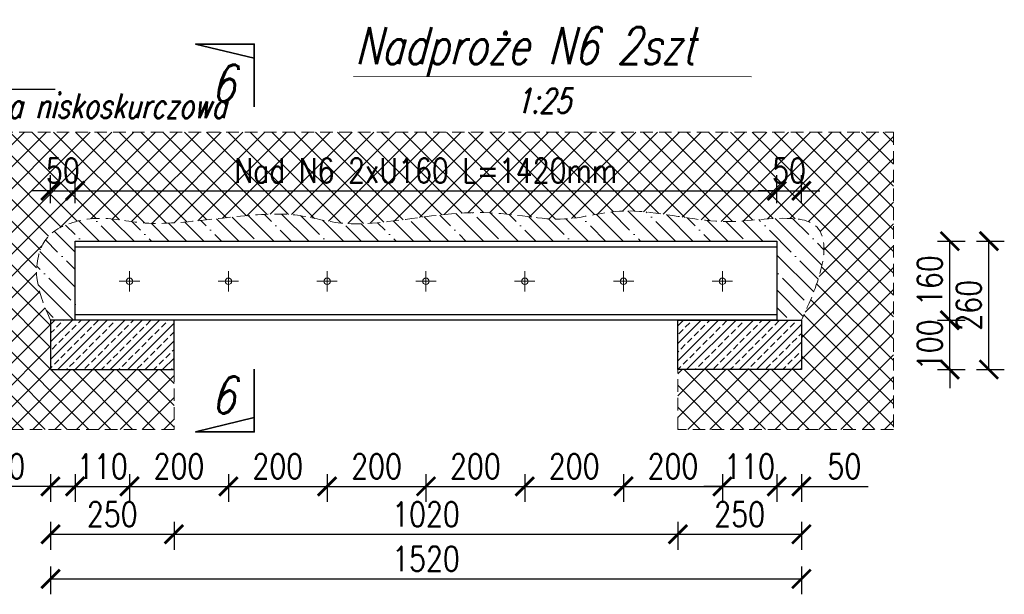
# Model space of a CAD drawing. Header units: millimetres. Extents: x 11984 to 50512, y -26688 to 13952.
# Tile 47 of 85: x 25699 to 25898, y 7942 to 8058. Entities that reach past the tile are written whole.
import ezdxf

# ---------------------------------------------------------------- set-up
doc = ezdxf.new("R2010")
doc.units = ezdxf.units.MM
doc.header["$MEASUREMENT"] = 0
doc.linetypes.add('HIDDEN', pattern=[9.525, 6.35, -3.175])
doc.layers.add('e-cad_opisy', color=7, linetype='Continuous')
doc.layers.add('RYS', color=2, linetype='Continuous')
for name, color, linetype, lineweight in [('e-cad_wymiary', 5, 'Continuous', 9), ('k-kreskowanie', 252, 'Continuous', 9), ('k-opis-blue', 161, 'Continuous', 35), ('k-opis-zbrojenia', 7, 'Continuous', 20), ('k-sciany', 4, 'Continuous', 30), ('k-widok', 1, 'Continuous', 20)]:
    doc.layers.add(name, color=color, linetype=linetype, lineweight=lineweight)
doc.styles.add('e-cad_1', font='simplex.shx', dxfattribs={"width": 0.8})
doc.styles.add('OPIS', font='simplex.shx', dxfattribs={"width": 0.85, "height": 15})
doc.styles.add('simplex15', font='simplex.shx', dxfattribs={"width": 0.75, "oblique": 15, "height": 10})
doc.dimstyles.new('e-cad_1_25_[cm]', dxfattribs={"dimscale": 2.5, "dimtxt": 2, "dimasz": 1.5, "dimexe": 1.25, "dimexo": 0.625, "dimtad": 1, "dimdec": 0, "dimlfac": 10, "dimrnd": 0.1, "dimdsep": 46, "dimtxsty": 'e-cad_1', "dimblk": 'ARCHTICK', "dimcen": 2.5, "dimclrd": 256, "dimclre": 256, "dimclrt": 7, "dimadec": 0, "dimazin": 0, "dimtfac": 1, "dimtdec": 0, "dimtix": 1, "dimtmove": 0, "dimatfit": 3, "dimfxl": 0, "dimarcsym": 0})
doc.dimstyles.new('LINIA', dxfattribs={"dimscale": 0.5, "dimtxt": 2.5, "dimasz": 10, "dimexe": 2.5, "dimexo": 5, "dimgap": 5, "dimtad": 1, "dimdec": 1, "dimdsep": 46, "dimtxsty": 'OPIS', "dimcen": 10, "dimadec": 0, "dimazin": 0, "dimtfac": 1, "dimtdec": 1, "dimtmove": 2, "dimatfit": 3, "dimfxl": 0, "dimtolj": 1, "dimtzin": 0, "dimarcsym": 0})

# ---------------------------------------------------------------- blocks, each defined once
blk = doc.blocks.new('_ArchTick')
at = {"color": 0, "linetype": 'ByBlock', "const_width": 0.15}
blk.add_lwpolyline([(-0.5, -0.5), (0.5, 0.5)], dxfattribs=at)
blk = doc.blocks.new('*D142')
at = {"layer": 'Defpoints', "color": 0}
for p in [(25709.84, 8023.85), (25709.84, 8013.65), (25704.84, 7997.65)]:
    blk.add_point(p, dxfattribs=at)
at = {"layer": 'e-cad_wymiary', "lineweight": -2}
for p, q in [((25704.84, 8021.35), (25704.84, 8026.98)), ((25709.84, 8021.35), (25709.84, 8026.98)), ((25704.84, 8023.85), (25701.09, 8023.85)), ((25704.84, 8023.85), (25709.84, 8023.85)), ((25709.84, 8023.85), (25713.59, 8023.85))]:
    blk.add_line(p, q, dxfattribs=at)
at = {"layer": 'e-cad_wymiary', "lineweight": -2, "xscale": 3.75, "yscale": 3.75, "zscale": 3.75}
blk.add_blockref('_ArchTick', (25704.84, 8023.85), dxfattribs=at)
at = {"layer": 'e-cad_wymiary', "lineweight": -2, "xscale": 3.75, "yscale": 3.75, "zscale": 3.75, "rotation": 180}
blk.add_blockref('_ArchTick', (25709.84, 8023.85), dxfattribs=at)
at = {"layer": 'e-cad_wymiary', "color": 7, "insert": (25707.34, 8027.92), "char_height": 5, "attachment_point": 5, "style": 'e-cad_1'}
blk.add_mtext('50', dxfattribs=at)
blk = doc.blocks.new('*D143')
at = {"layer": 'Defpoints', "color": 0}
for p in [(25851.84, 8023.85), (25709.84, 8013.65), (25851.84, 8013.65)]:
    blk.add_point(p, dxfattribs=at)
at = {"layer": 'e-cad_wymiary', "lineweight": -2}
for p, q in [((25709.84, 8021.35), (25709.84, 8026.98)), ((25851.84, 8021.35), (25851.84, 8026.98)), ((25709.84, 8023.85), (25851.84, 8023.85))]:
    blk.add_line(p, q, dxfattribs=at)
at = {"layer": 'e-cad_wymiary', "lineweight": -2, "xscale": 3.75, "yscale": 3.75, "zscale": 3.75, "rotation": 180}
blk.add_blockref('_ArchTick', (25709.84, 8023.85), dxfattribs=at)
at = {"layer": 'e-cad_wymiary', "lineweight": -2, "xscale": 3.75, "yscale": 3.75, "zscale": 3.75}
blk.add_blockref('_ArchTick', (25851.84, 8023.85), dxfattribs=at)
at = {"layer": 'e-cad_wymiary', "color": 7, "insert": (25780.84, 8027.92), "char_height": 5, "attachment_point": 5, "style": 'e-cad_1'}
blk.add_mtext('Nad N6 2xU160 L=1420mm', dxfattribs=at)
blk = doc.blocks.new('*D144')
at = {"layer": 'Defpoints', "color": 0}
for p in [(25856.84, 8023.85), (25851.84, 8013.65), (25856.84, 7997.65)]:
    blk.add_point(p, dxfattribs=at)
at = {"layer": 'e-cad_wymiary', "lineweight": -2}
for p, q in [((25851.84, 8021.35), (25851.84, 8026.98)), ((25856.84, 8021.35), (25856.84, 8026.98)), ((25851.84, 8023.85), (25848.09, 8023.85)), ((25851.84, 8023.85), (25856.84, 8023.85)), ((25856.84, 8023.85), (25860.59, 8023.85))]:
    blk.add_line(p, q, dxfattribs=at)
at = {"layer": 'e-cad_wymiary', "lineweight": -2, "xscale": 3.75, "yscale": 3.75, "zscale": 3.75}
blk.add_blockref('_ArchTick', (25851.84, 8023.85), dxfattribs=at)
at = {"layer": 'e-cad_wymiary', "lineweight": -2, "xscale": 3.75, "yscale": 3.75, "zscale": 3.75, "rotation": 180}
blk.add_blockref('_ArchTick', (25856.84, 8023.85), dxfattribs=at)
at = {"layer": 'e-cad_wymiary', "color": 7, "insert": (25854.34, 8027.92), "char_height": 5, "attachment_point": 5, "style": 'e-cad_1'}
blk.add_mtext('50', dxfattribs=at)
blk = doc.blocks.new('*D145')
at = {"layer": 'Defpoints', "color": 0}
for p in [(25704.84, 7987.65), (25729.84, 7987.65), (25729.84, 7954.3)]:
    blk.add_point(p, dxfattribs=at)
at = {"layer": 'e-cad_wymiary', "lineweight": -2}
for p, q in [((25704.84, 7956.8), (25704.84, 7951.17)), ((25729.84, 7956.8), (25729.84, 7951.17)), ((25704.84, 7954.3), (25729.84, 7954.3))]:
    blk.add_line(p, q, dxfattribs=at)
at = {"layer": 'e-cad_wymiary', "lineweight": -2, "xscale": 3.75, "yscale": 3.75, "zscale": 3.75, "rotation": 180}
blk.add_blockref('_ArchTick', (25704.84, 7954.3), dxfattribs=at)
at = {"layer": 'e-cad_wymiary', "lineweight": -2, "xscale": 3.75, "yscale": 3.75, "zscale": 3.75}
blk.add_blockref('_ArchTick', (25729.84, 7954.3), dxfattribs=at)
at = {"layer": 'e-cad_wymiary', "color": 7, "insert": (25717.34, 7958.36), "char_height": 5, "attachment_point": 5, "style": 'e-cad_1'}
blk.add_mtext('250', dxfattribs=at)
blk = doc.blocks.new('*D146')
at = {"layer": 'Defpoints', "color": 0}
for p in [(25729.84, 7987.65), (25831.84, 7987.65), (25831.84, 7954.3)]:
    blk.add_point(p, dxfattribs=at)
at = {"layer": 'e-cad_wymiary', "lineweight": -2}
for p, q in [((25729.84, 7956.8), (25729.84, 7951.17)), ((25831.84, 7956.8), (25831.84, 7951.17)), ((25729.84, 7954.3), (25831.84, 7954.3))]:
    blk.add_line(p, q, dxfattribs=at)
at = {"layer": 'e-cad_wymiary', "lineweight": -2, "xscale": 3.75, "yscale": 3.75, "zscale": 3.75, "rotation": 180}
blk.add_blockref('_ArchTick', (25729.84, 7954.3), dxfattribs=at)
at = {"layer": 'e-cad_wymiary', "lineweight": -2, "xscale": 3.75, "yscale": 3.75, "zscale": 3.75}
blk.add_blockref('_ArchTick', (25831.84, 7954.3), dxfattribs=at)
at = {"layer": 'e-cad_wymiary', "color": 7, "insert": (25780.84, 7958.36), "char_height": 5, "attachment_point": 5, "style": 'e-cad_1'}
blk.add_mtext('1020', dxfattribs=at)
blk = doc.blocks.new('*D147')
at = {"layer": 'Defpoints', "color": 0}
for p in [(25831.84, 7987.65), (25856.84, 7987.65), (25856.84, 7954.3)]:
    blk.add_point(p, dxfattribs=at)
at = {"layer": 'e-cad_wymiary', "lineweight": -2}
for p, q in [((25831.84, 7956.8), (25831.84, 7951.17)), ((25856.84, 7956.8), (25856.84, 7951.17)), ((25831.84, 7954.3), (25856.84, 7954.3))]:
    blk.add_line(p, q, dxfattribs=at)
at = {"layer": 'e-cad_wymiary', "lineweight": -2, "xscale": 3.75, "yscale": 3.75, "zscale": 3.75, "rotation": 180}
blk.add_blockref('_ArchTick', (25831.84, 7954.3), dxfattribs=at)
at = {"layer": 'e-cad_wymiary', "lineweight": -2, "xscale": 3.75, "yscale": 3.75, "zscale": 3.75}
blk.add_blockref('_ArchTick', (25856.84, 7954.3), dxfattribs=at)
at = {"layer": 'e-cad_wymiary', "color": 7, "insert": (25844.34, 7958.36), "char_height": 5, "attachment_point": 5, "style": 'e-cad_1'}
blk.add_mtext('250', dxfattribs=at)
blk = doc.blocks.new('*D148')
at = {"layer": 'Defpoints', "color": 0}
for p in [(25704.84, 7987.65), (25856.84, 7987.65), (25856.84, 7945.26)]:
    blk.add_point(p, dxfattribs=at)
at = {"layer": 'e-cad_wymiary', "lineweight": -2}
for p, q in [((25704.84, 7947.76), (25704.84, 7942.14)), ((25856.84, 7947.76), (25856.84, 7942.14)), ((25704.84, 7945.26), (25856.84, 7945.26))]:
    blk.add_line(p, q, dxfattribs=at)
at = {"layer": 'e-cad_wymiary', "lineweight": -2, "xscale": 3.75, "yscale": 3.75, "zscale": 3.75, "rotation": 180}
blk.add_blockref('_ArchTick', (25704.84, 7945.26), dxfattribs=at)
at = {"layer": 'e-cad_wymiary', "lineweight": -2, "xscale": 3.75, "yscale": 3.75, "zscale": 3.75}
blk.add_blockref('_ArchTick', (25856.84, 7945.26), dxfattribs=at)
at = {"layer": 'e-cad_wymiary', "color": 7, "insert": (25780.84, 7949.33), "char_height": 5, "attachment_point": 5, "style": 'e-cad_1'}
blk.add_mtext('1520', dxfattribs=at)
blk = doc.blocks.new('*D149')
at = {"layer": 'Defpoints', "color": 0}
for p in [(25856.84, 7997.65), (25886.87, 7997.65), (25856.84, 7987.65)]:
    blk.add_point(p, dxfattribs=at)
at = {"layer": 'e-cad_wymiary', "lineweight": -2}
for p, q in [((25886.87, 7997.65), (25886.87, 8001.4)), ((25884.37, 7997.65), (25890, 7997.65)), ((25886.87, 7987.65), (25886.87, 7997.65)), ((25884.37, 7987.65), (25890, 7987.65)), ((25886.87, 7987.65), (25886.87, 7983.9))]:
    blk.add_line(p, q, dxfattribs=at)
at = {"layer": 'e-cad_wymiary', "lineweight": -2, "xscale": 3.75, "yscale": 3.75, "zscale": 3.75}
for p, rotation in [((25886.87, 7997.65), 270), ((25886.87, 7987.65), 90)]:
    blk.add_blockref('_ArchTick', p, dxfattribs=dict(at, rotation=rotation))
at = {"layer": 'e-cad_wymiary', "color": 7, "insert": (25882.81, 7992.65), "char_height": 5, "attachment_point": 5, "rotation": 90, "style": 'e-cad_1'}
blk.add_mtext('100', dxfattribs=at)
blk = doc.blocks.new('*D150')
at = {"layer": 'Defpoints', "color": 0}
for p in [(25851.84, 8013.65), (25886.87, 8013.65), (25856.84, 7997.65)]:
    blk.add_point(p, dxfattribs=at)
at = {"layer": 'e-cad_wymiary', "lineweight": -2}
for p, q in [((25884.37, 8013.65), (25890, 8013.65)), ((25886.87, 7997.65), (25886.87, 8013.65)), ((25884.37, 7997.65), (25890, 7997.65))]:
    blk.add_line(p, q, dxfattribs=at)
at = {"layer": 'e-cad_wymiary', "lineweight": -2, "xscale": 3.75, "yscale": 3.75, "zscale": 3.75}
for p, rotation in [((25886.87, 8013.65), 90), ((25886.87, 7997.65), 270)]:
    blk.add_blockref('_ArchTick', p, dxfattribs=dict(at, rotation=rotation))
at = {"layer": 'e-cad_wymiary', "color": 7, "insert": (25882.81, 8005.65), "char_height": 5, "attachment_point": 5, "rotation": 90, "style": 'e-cad_1'}
blk.add_mtext('160', dxfattribs=at)
blk = doc.blocks.new('*D151')
at = {"layer": 'Defpoints', "color": 0}
for p in [(25851.84, 8013.65), (25894.79, 8013.65), (25856.84, 7987.65)]:
    blk.add_point(p, dxfattribs=at)
at = {"layer": 'e-cad_wymiary', "lineweight": -2}
for p, q in [((25892.29, 8013.65), (25897.91, 8013.65)), ((25894.79, 7987.65), (25894.79, 8013.65)), ((25892.29, 7987.65), (25897.91, 7987.65))]:
    blk.add_line(p, q, dxfattribs=at)
at = {"layer": 'e-cad_wymiary', "lineweight": -2, "xscale": 3.75, "yscale": 3.75, "zscale": 3.75}
for p, rotation in [((25894.79, 8013.65), 90), ((25894.79, 7987.65), 270)]:
    blk.add_blockref('_ArchTick', p, dxfattribs=dict(at, rotation=rotation))
at = {"layer": 'e-cad_wymiary', "color": 7, "insert": (25890.72, 8000.65), "char_height": 5, "attachment_point": 5, "rotation": 90, "style": 'e-cad_1'}
blk.add_mtext('260', dxfattribs=at)
blk = doc.blocks.new('*D158')
at = {"layer": 'Defpoints', "color": 0}
for p in [(25709.84, 7998.82), (25704.84, 7997.65), (25709.84, 7963.99)]:
    blk.add_point(p, dxfattribs=at)
at = {"layer": 'e-cad_wymiary', "lineweight": -2}
for p, q in [((25704.84, 7966.49), (25704.84, 7960.86)), ((25709.84, 7966.49), (25709.84, 7960.86)), ((25704.84, 7963.99), (25691.49, 7963.99)), ((25704.84, 7963.99), (25709.84, 7963.99))]:
    blk.add_line(p, q, dxfattribs=at)
at = {"layer": 'e-cad_wymiary', "lineweight": -2, "xscale": 3.75, "yscale": 3.75, "zscale": 3.75, "rotation": 180}
blk.add_blockref('_ArchTick', (25704.84, 7963.99), dxfattribs=at)
at = {"layer": 'e-cad_wymiary', "lineweight": -2, "xscale": 3.75, "yscale": 3.75, "zscale": 3.75}
blk.add_blockref('_ArchTick', (25709.84, 7963.99), dxfattribs=at)
at = {"layer": 'e-cad_wymiary', "color": 7, "insert": (25696.29, 7968.05), "char_height": 5, "attachment_point": 5, "style": 'e-cad_1'}
blk.add_mtext('50', dxfattribs=at)
blk = doc.blocks.new('*D159')
at = {"layer": 'Defpoints', "color": 0}
for p in [(25720.84, 8003.45), (25709.84, 7998.82), (25720.84, 7963.99)]:
    blk.add_point(p, dxfattribs=at)
at = {"layer": 'e-cad_wymiary', "lineweight": -2}
for p, q in [((25709.84, 7966.49), (25709.84, 7960.86)), ((25720.84, 7966.49), (25720.84, 7960.86)), ((25709.84, 7963.99), (25706.09, 7963.99)), ((25709.84, 7963.99), (25720.84, 7963.99)), ((25720.84, 7963.99), (25724.59, 7963.99))]:
    blk.add_line(p, q, dxfattribs=at)
at = {"layer": 'e-cad_wymiary', "lineweight": -2, "xscale": 3.75, "yscale": 3.75, "zscale": 3.75}
blk.add_blockref('_ArchTick', (25709.84, 7963.99), dxfattribs=at)
at = {"layer": 'e-cad_wymiary', "lineweight": -2, "xscale": 3.75, "yscale": 3.75, "zscale": 3.75, "rotation": 180}
blk.add_blockref('_ArchTick', (25720.84, 7963.99), dxfattribs=at)
at = {"layer": 'e-cad_wymiary', "color": 7, "insert": (25715.34, 7968.05), "char_height": 5, "attachment_point": 5, "style": 'e-cad_1'}
blk.add_mtext('110', dxfattribs=at)
blk = doc.blocks.new('*D160')
at = {"layer": 'Defpoints', "color": 0}
for p in [(25720.84, 8003.45), (25740.84, 8003.45), (25740.84, 7963.99)]:
    blk.add_point(p, dxfattribs=at)
at = {"layer": 'e-cad_wymiary', "lineweight": -2}
for p, q in [((25720.84, 7966.49), (25720.84, 7960.86)), ((25740.84, 7966.49), (25740.84, 7960.86)), ((25720.84, 7963.99), (25740.84, 7963.99))]:
    blk.add_line(p, q, dxfattribs=at)
at = {"layer": 'e-cad_wymiary', "lineweight": -2, "xscale": 3.75, "yscale": 3.75, "zscale": 3.75, "rotation": 180}
blk.add_blockref('_ArchTick', (25720.84, 7963.99), dxfattribs=at)
at = {"layer": 'e-cad_wymiary', "lineweight": -2, "xscale": 3.75, "yscale": 3.75, "zscale": 3.75}
blk.add_blockref('_ArchTick', (25740.84, 7963.99), dxfattribs=at)
at = {"layer": 'e-cad_wymiary', "color": 7, "insert": (25730.84, 7968.05), "char_height": 5, "attachment_point": 5, "style": 'e-cad_1'}
blk.add_mtext('200', dxfattribs=at)
blk = doc.blocks.new('*D161')
at = {"layer": 'Defpoints', "color": 0}
for p in [(25740.84, 8003.45), (25760.84, 8003.45), (25760.84, 7963.99)]:
    blk.add_point(p, dxfattribs=at)
at = {"layer": 'e-cad_wymiary', "lineweight": -2}
for p, q in [((25740.84, 7966.49), (25740.84, 7960.86)), ((25760.84, 7966.49), (25760.84, 7960.86)), ((25740.84, 7963.99), (25760.84, 7963.99))]:
    blk.add_line(p, q, dxfattribs=at)
at = {"layer": 'e-cad_wymiary', "lineweight": -2, "xscale": 3.75, "yscale": 3.75, "zscale": 3.75, "rotation": 180}
blk.add_blockref('_ArchTick', (25740.84, 7963.99), dxfattribs=at)
at = {"layer": 'e-cad_wymiary', "lineweight": -2, "xscale": 3.75, "yscale": 3.75, "zscale": 3.75}
blk.add_blockref('_ArchTick', (25760.84, 7963.99), dxfattribs=at)
at = {"layer": 'e-cad_wymiary', "color": 7, "insert": (25750.84, 7968.05), "char_height": 5, "attachment_point": 5, "style": 'e-cad_1'}
blk.add_mtext('200', dxfattribs=at)
blk = doc.blocks.new('*D162')
at = {"layer": 'Defpoints', "color": 0}
for p in [(25760.84, 8003.45), (25780.84, 8003.45), (25780.84, 7963.99)]:
    blk.add_point(p, dxfattribs=at)
at = {"layer": 'e-cad_wymiary', "lineweight": -2}
for p, q in [((25760.84, 7966.49), (25760.84, 7960.86)), ((25780.84, 7966.49), (25780.84, 7960.86)), ((25760.84, 7963.99), (25780.84, 7963.99))]:
    blk.add_line(p, q, dxfattribs=at)
at = {"layer": 'e-cad_wymiary', "lineweight": -2, "xscale": 3.75, "yscale": 3.75, "zscale": 3.75, "rotation": 180}
blk.add_blockref('_ArchTick', (25760.84, 7963.99), dxfattribs=at)
at = {"layer": 'e-cad_wymiary', "lineweight": -2, "xscale": 3.75, "yscale": 3.75, "zscale": 3.75}
blk.add_blockref('_ArchTick', (25780.84, 7963.99), dxfattribs=at)
at = {"layer": 'e-cad_wymiary', "color": 7, "insert": (25770.84, 7968.05), "char_height": 5, "attachment_point": 5, "style": 'e-cad_1'}
blk.add_mtext('200', dxfattribs=at)
blk = doc.blocks.new('*D163')
at = {"layer": 'Defpoints', "color": 0}
for p in [(25780.84, 8003.45), (25800.84, 8003.45), (25800.84, 7963.99)]:
    blk.add_point(p, dxfattribs=at)
at = {"layer": 'e-cad_wymiary', "lineweight": -2}
for p, q in [((25780.84, 7966.49), (25780.84, 7960.86)), ((25800.84, 7966.49), (25800.84, 7960.86)), ((25780.84, 7963.99), (25800.84, 7963.99))]:
    blk.add_line(p, q, dxfattribs=at)
at = {"layer": 'e-cad_wymiary', "lineweight": -2, "xscale": 3.75, "yscale": 3.75, "zscale": 3.75, "rotation": 180}
blk.add_blockref('_ArchTick', (25780.84, 7963.99), dxfattribs=at)
at = {"layer": 'e-cad_wymiary', "lineweight": -2, "xscale": 3.75, "yscale": 3.75, "zscale": 3.75}
blk.add_blockref('_ArchTick', (25800.84, 7963.99), dxfattribs=at)
at = {"layer": 'e-cad_wymiary', "color": 7, "insert": (25790.84, 7968.05), "char_height": 5, "attachment_point": 5, "style": 'e-cad_1'}
blk.add_mtext('200', dxfattribs=at)
blk = doc.blocks.new('*D164')
at = {"layer": 'Defpoints', "color": 0}
for p in [(25800.84, 8003.45), (25820.84, 8003.45), (25820.84, 7963.99)]:
    blk.add_point(p, dxfattribs=at)
at = {"layer": 'e-cad_wymiary', "lineweight": -2}
for p, q in [((25800.84, 7966.49), (25800.84, 7960.86)), ((25820.84, 7966.49), (25820.84, 7960.86)), ((25800.84, 7963.99), (25820.84, 7963.99))]:
    blk.add_line(p, q, dxfattribs=at)
at = {"layer": 'e-cad_wymiary', "lineweight": -2, "xscale": 3.75, "yscale": 3.75, "zscale": 3.75, "rotation": 180}
blk.add_blockref('_ArchTick', (25800.84, 7963.99), dxfattribs=at)
at = {"layer": 'e-cad_wymiary', "lineweight": -2, "xscale": 3.75, "yscale": 3.75, "zscale": 3.75}
blk.add_blockref('_ArchTick', (25820.84, 7963.99), dxfattribs=at)
at = {"layer": 'e-cad_wymiary', "color": 7, "insert": (25810.84, 7968.05), "char_height": 5, "attachment_point": 5, "style": 'e-cad_1'}
blk.add_mtext('200', dxfattribs=at)
blk = doc.blocks.new('*D165')
at = {"layer": 'Defpoints', "color": 0}
for p in [(25820.84, 8003.45), (25840.84, 8003.45), (25840.84, 7963.99)]:
    blk.add_point(p, dxfattribs=at)
at = {"layer": 'e-cad_wymiary', "lineweight": -2}
for p, q in [((25820.84, 7966.49), (25820.84, 7960.86)), ((25840.84, 7966.49), (25840.84, 7960.86)), ((25820.84, 7963.99), (25840.84, 7963.99))]:
    blk.add_line(p, q, dxfattribs=at)
at = {"layer": 'e-cad_wymiary', "lineweight": -2, "xscale": 3.75, "yscale": 3.75, "zscale": 3.75, "rotation": 180}
blk.add_blockref('_ArchTick', (25820.84, 7963.99), dxfattribs=at)
at = {"layer": 'e-cad_wymiary', "lineweight": -2, "xscale": 3.75, "yscale": 3.75, "zscale": 3.75}
blk.add_blockref('_ArchTick', (25840.84, 7963.99), dxfattribs=at)
at = {"layer": 'e-cad_wymiary', "color": 7, "insert": (25830.84, 7968.05), "char_height": 5, "attachment_point": 5, "style": 'e-cad_1'}
blk.add_mtext('200', dxfattribs=at)
blk = doc.blocks.new('*D166')
at = {"layer": 'Defpoints', "color": 0}
for p in [(25840.84, 8003.45), (25851.84, 7997.65), (25851.84, 7963.99)]:
    blk.add_point(p, dxfattribs=at)
at = {"layer": 'e-cad_wymiary', "lineweight": -2}
for p, q in [((25840.84, 7966.49), (25840.84, 7960.86)), ((25851.84, 7966.49), (25851.84, 7960.86)), ((25840.84, 7963.99), (25837.09, 7963.99)), ((25840.84, 7963.99), (25851.84, 7963.99)), ((25851.84, 7963.99), (25855.59, 7963.99))]:
    blk.add_line(p, q, dxfattribs=at)
at = {"layer": 'e-cad_wymiary', "lineweight": -2, "xscale": 3.75, "yscale": 3.75, "zscale": 3.75}
blk.add_blockref('_ArchTick', (25840.84, 7963.99), dxfattribs=at)
at = {"layer": 'e-cad_wymiary', "lineweight": -2, "xscale": 3.75, "yscale": 3.75, "zscale": 3.75, "rotation": 180}
blk.add_blockref('_ArchTick', (25851.84, 7963.99), dxfattribs=at)
at = {"layer": 'e-cad_wymiary', "color": 7, "insert": (25846.34, 7968.05), "char_height": 5, "attachment_point": 5, "style": 'e-cad_1'}
blk.add_mtext('110', dxfattribs=at)
blk = doc.blocks.new('*D167')
at = {"layer": 'Defpoints', "color": 0}
for p in [(25851.84, 7997.65), (25856.84, 7997.65), (25856.84, 7963.99)]:
    blk.add_point(p, dxfattribs=at)
at = {"layer": 'e-cad_wymiary', "lineweight": -2}
for p, q in [((25851.84, 7966.49), (25851.84, 7960.86)), ((25856.84, 7966.49), (25856.84, 7960.86)), ((25851.84, 7963.99), (25856.84, 7963.99)), ((25856.84, 7963.99), (25870.33, 7963.99))]:
    blk.add_line(p, q, dxfattribs=at)
at = {"layer": 'e-cad_wymiary', "lineweight": -2, "xscale": 3.75, "yscale": 3.75, "zscale": 3.75, "rotation": 180}
blk.add_blockref('_ArchTick', (25851.84, 7963.99), dxfattribs=at)
at = {"layer": 'e-cad_wymiary', "lineweight": -2, "xscale": 3.75, "yscale": 3.75, "zscale": 3.75}
blk.add_blockref('_ArchTick', (25856.84, 7963.99), dxfattribs=at)
at = {"layer": 'e-cad_wymiary', "color": 7, "insert": (25865.53, 7968.05), "char_height": 5, "attachment_point": 5, "style": 'e-cad_1'}
blk.add_mtext('50', dxfattribs=at)

msp = doc.modelspace()

# ---------------------------------------------------------------- hatches: boundary and pattern name
at = {"layer": 'k-kreskowanie'}
h = msp.add_hatch(dxfattribs=at)
h.set_pattern_fill('ANSI37', color=256, scale=25, style=0)
h.set_pattern_definition([(45, (-3346.305, -1980.1727), (-2.2097087, 2.2097087), []), (135, (-3346.305, -1980.1727), (-2.2097087, -2.2097087), [])])
edge = h.paths.add_edge_path()
edge.add_line((25690.87, 7975.54), (25690.87, 8035.7))
edge.add_line((25690.87, 8035.7), (25875.47, 8035.7))
edge.add_line((25875.47, 8035.7), (25875.47, 7975.54))
edge.add_line((25875.47, 7975.54), (25831.84, 7975.54))
edge.add_line((25831.84, 7975.54), (25831.84, 7987.65))
edge.add_line((25831.84, 7987.65), (25856.84, 7987.65))
edge.add_line((25856.84, 7987.65), (25856.84, 7997.65))
edge.add_spline(control_points=[(25856.84, 7997.65), (25866.11, 8016.95), (25852.42, 8019.38), (25841.03, 8016.31), (25820.54, 8021.42), (25808.77, 8016.56), (25792.52, 8020.91), (25768.42, 8016.35), (25759.47, 8017.87), (25752.51, 8019.71), (25737.87, 8018.11), (25723.92, 8016.59), (25714.8, 8019.15), (25704.73, 8016.35), (25701.85, 8010.67), (25701.69, 8004.51), (25704.84, 7997.65)], knot_values=[0, 0, 0, 0, 1, 2, 3, 4, 5, 6, 7, 8, 9, 10, 11, 12, 13, 14, 14, 14, 14], degree=3, periodic=0)
edge.add_line((25704.84, 7997.65), (25704.84, 7987.65))
edge.add_line((25704.84, 7987.65), (25729.84, 7987.65))
edge.add_line((25729.84, 7987.65), (25729.84, 7975.54))
edge.add_line((25729.84, 7975.54), (25690.87, 7975.54))
edge = h.paths.add_edge_path()
edge.add_line((25613.01, 8035.7), (25656.01, 8035.7))
edge.add_line((25656.01, 8035.7), (25656.01, 8017.23))
edge.add_spline(control_points=[(25656.01, 8017.23), (25652.53, 8018.56), (25650.06, 8021.16), (25646.2, 8016.56), (25622.4, 8020.16), (25616.93, 8022.56), (25613.01, 8017.27)], knot_values=[0, 0, 0, 0, 1, 2, 3, 4, 4, 4, 4], degree=3, periodic=0)
edge.add_line((25613.01, 8017.27), (25613.01, 8035.7))
h.paths.add_polyline_path([(25621.51, 7997.65), (25647.51, 7997.65), (25647.51, 8005.65), (25621.51, 8005.65)])
h.paths.add_polyline_path([(25621.51, 8005.65), (25621.51, 8013.65), (25647.51, 8013.65), (25647.51, 8005.65)])
h.paths.add_polyline_path([(25659.5, 8025.17), (25650.52, 8025.17), (25650.52, 8032.67), (25659.5, 8032.67)], flags=9)
h.paths.add_polyline_path([(25824.47, 8024.17), (25737.21, 8024.17), (25737.21, 8031.67), (25824.47, 8031.67)], flags=24)
h.paths.add_polyline_path([(25858.83, 8024.17), (25849.85, 8024.17), (25849.85, 8031.67), (25858.83, 8031.67)], flags=24)
h.paths.add_polyline_path([(25618.5, 8025.17), (25609.52, 8025.17), (25609.52, 8032.67), (25618.5, 8032.67)], flags=9)
h.paths.add_polyline_path([(25640.9, 8025.17), (25628.12, 8025.17), (25628.12, 8032.67), (25640.9, 8032.67)], flags=24)
h.paths.add_polyline_path([(25711.83, 8024.17), (25702.85, 8024.17), (25702.85, 8031.67), (25711.83, 8031.67)], flags=24)
h = msp.add_hatch(dxfattribs=at)
h.set_pattern_fill('ANSI35', color=256, scale=20, angle=90, style=0)
h.set_pattern_definition([(135, (28362.3495, 8102.473), (-3.535534, -3.535534), []), (135, (28362.3495, 8106.0083), (-3.535534, -3.535534), [6.25, -1.25, 0, -1.25])])
edge = h.paths.add_edge_path()
edge.add_spline(control_points=[(25704.84, 7997.65), (25701.69, 8004.51), (25701.85, 8010.67), (25704.73, 8016.35), (25714.8, 8019.15), (25723.92, 8016.59), (25737.87, 8018.11), (25752.51, 8019.71), (25759.47, 8017.87), (25768.42, 8016.35), (25792.52, 8020.91), (25808.77, 8016.56), (25820.54, 8021.42), (25841.03, 8016.31), (25852.42, 8019.38), (25866.11, 8016.95), (25856.84, 7997.65)], knot_values=[0, 0, 0, 0, 1, 2, 3, 4, 5, 6, 7, 8, 9, 10, 11, 12, 13, 14, 14, 14, 14], degree=3, periodic=0)
edge.add_line((25856.84, 7997.65), (25851.84, 7997.65))
edge.add_line((25851.84, 7997.65), (25851.84, 8013.65))
edge.add_line((25851.84, 8013.65), (25709.84, 8013.65))
edge.add_line((25709.84, 8013.65), (25709.84, 7997.65))
edge.add_line((25709.84, 7997.65), (25704.84, 7997.65))
edge = h.paths.add_edge_path()
edge.add_line((25613.01, 8013.65), (25613.01, 8017.27))
edge.add_spline(control_points=[(25613.01, 8017.27), (25616.93, 8022.56), (25622.4, 8020.16), (25646.2, 8016.56), (25650.06, 8021.16), (25652.53, 8018.56), (25656.01, 8017.23)], knot_values=[0, 0, 0, 0, 1, 2, 3, 4, 4, 4, 4], degree=3, periodic=0)
edge.add_line((25656.01, 8017.23), (25656.01, 8013.65))
edge.add_line((25656.01, 8013.65), (25613.01, 8013.65))
at = {"layer": 'k-kreskowanie', "ltscale": 25}
h = msp.add_hatch(dxfattribs=at)
h.set_pattern_fill('ANSI33', color=256, scale=10)
h.set_pattern_definition([(45, (-3346.3048, -1980.1727), (-1.76776695, 1.76776695), []), (45, (-3344.537, -1980.1727), (-1.76776695, 1.76776695), [1.25, -0.625])])
h.paths.add_polyline_path([(25729.84, 7987.65), (25704.84, 7987.65), (25704.84, 7997.65), (25729.84, 7997.65)])
h.paths.add_polyline_path([(25831.84, 7987.65), (25831.84, 7997.65), (25856.84, 7997.65), (25856.84, 7987.65)])

# ---------------------------------------------------------------- linework, layer by layer
at = {"layer": 'k-opis-blue'}
for points in [[(25746.09, 8040.83), (25746.09, 8053.55), (25734.2, 8053.55), (25746.09, 8050.66)], [(25746.09, 7987.73), (25746.09, 7975.02), (25734.2, 7975.02), (25746.09, 7977.91)]]:
    msp.add_lwpolyline(points, dxfattribs=at)
at = {"layer": 'k-sciany'}
for points in [[(25729.84, 7997.65), (25704.84, 7997.65), (25704.84, 7987.65), (25729.84, 7987.65), (25729.84, 7997.65)], [(25831.84, 7997.65), (25856.84, 7997.65), (25856.84, 7987.65), (25831.84, 7987.65), (25831.84, 7997.65)]]:
    msp.add_lwpolyline(points, dxfattribs=at)
at = {"layer": 'k-widok', "ltscale": 0.1}
msp.add_line((25766.16, 8046.99), (25846.71, 8046.92), dxfattribs=at)
at = {"layer": 'k-widok'}
for p, q in [((25720.84, 8007.57), (25720.84, 8003.45)), ((25740.84, 8007.57), (25740.84, 8003.45)), ((25760.84, 8007.57), (25760.84, 8003.45)), ((25780.84, 8007.57), (25780.84, 8003.45)), ((25800.84, 8007.57), (25800.84, 8003.45)), ((25820.84, 8007.57), (25820.84, 8003.45)), ((25840.84, 8007.57), (25840.84, 8003.45)), ((25718.77, 8005.51), (25722.9, 8005.51)), ((25738.77, 8005.51), (25742.9, 8005.51)), ((25758.77, 8005.51), (25762.9, 8005.51)), ((25778.77, 8005.51), (25782.9, 8005.51)), ((25798.77, 8005.51), (25802.9, 8005.51)), ((25818.77, 8005.51), (25822.9, 8005.51)), ((25838.77, 8005.51), (25842.9, 8005.51))]:
    msp.add_line(p, q, dxfattribs=at)
at = {"layer": 'k-widok', "linetype": 'HIDDEN', "ltscale": 0.4}
msp.add_lwpolyline([(25729.84, 7987.65), (25729.84, 7975.54), (25690.87, 7975.54), (25690.87, 8035.7), (25875.47, 8035.7), (25875.47, 7975.54), (25831.84, 7975.54), (25831.84, 7987.65)], dxfattribs=at)
at = {"layer": 'k-widok'}
for centre in [(25720.84, 8005.51), (25740.84, 8005.51), (25760.84, 8005.51), (25780.84, 8005.51), (25800.84, 8005.51), (25820.84, 8005.51), (25840.84, 8005.51)]:
    msp.add_circle(centre, 0.663, dxfattribs=at)
at = {"layer": 'k-widok', "linetype": 'HIDDEN', "ltscale": 0.4}
msp.add_open_spline([(25704.84, 7997.65), (25701.69, 8004.51), (25701.85, 8010.67), (25704.73, 8016.35), (25714.8, 8019.15), (25723.92, 8016.59), (25737.87, 8018.11), (25752.51, 8019.71), (25759.47, 8017.87), (25768.42, 8016.35), (25792.52, 8020.91), (25808.77, 8016.56), (25820.54, 8021.42), (25841.03, 8016.31), (25852.42, 8019.38), (25866.11, 8016.95), (25856.84, 7997.65)], degree=3, dxfattribs=at)
at = {"layer": 'RYS'}
for p, q in [((25709.84, 8012.48), (25851.84, 8012.48)), ((25709.84, 7998.82), (25851.84, 7998.82))]:
    msp.add_line(p, q, dxfattribs=at)
msp.add_lwpolyline([(25709.84, 8013.65), (25851.84, 8013.65), (25851.84, 7997.65), (25709.84, 7997.65)], close=True, dxfattribs=at)

# ---------------------------------------------------------------- texts
at = {"layer": 'e-cad_opisy', "char_height": 5, "style": 'simplex15'}
for s, insert, width, attachment_point in [('Nadlewka betonowa niskoskurczowa', (25649.77, 8038.55), 90.3162, 7), ('1:25', (25798.92, 8044.58), 89.8162, 1)]:
    msp.add_mtext(s, dxfattribs=dict(at, insert=insert, width=width, attachment_point=attachment_point))
at = {"layer": 'k-opis-blue', "char_height": 7.5, "attachment_point": 1, "style": 'simplex15'}
for s, insert, width in [('Nadproże N6 2szt', (25766.46, 8056.98), 122.0413), ('6', (25737.33, 8049.37), 8.5014), ('6', (25737.33, 7986.23), 8.5014)]:
    msp.add_mtext(s, dxfattribs=dict(at, insert=insert, width=width))

# ---------------------------------------------------------------- dimensions: what is measured, and where the dimension line sits
at = {"layer": 'e-cad_wymiary'}
dim = msp.add_linear_dim(base=(25851.84, 8023.85), p1=(25709.84, 8013.65), p2=(25851.84, 8013.65), text='Nad N6 2xU160 L=1420mm', dimstyle='e-cad_1_25_[cm]', override={"dimtmove": 1}, dxfattribs=at)
dim.commit()
dim.dimension.update_dxf_attribs({"geometry": '*D143', "text_midpoint": (25780.84, 8027.92)})
for base, p1, p2, picture, middle in [((25709.84, 8023.85), (25704.84, 7997.65), (25709.84, 8013.65), '*D142', (25707.34, 8027.92)), ((25729.84, 7954.3), (25704.84, 7987.65), (25729.84, 7987.65), '*D145', (25717.34, 7958.36)), ((25856.84, 7945.26), (25704.84, 7987.65), (25856.84, 7987.65), '*D148', (25780.84, 7949.33))]:
    dim = msp.add_linear_dim(base=base, p1=p1, p2=p2, dimstyle='e-cad_1_25_[cm]', dxfattribs=at)
    dim.commit()
    dim.dimension.update_dxf_attribs({"geometry": picture, "text_midpoint": middle})
for base, p1, p2, picture, middle in [((25856.84, 8023.85), (25851.84, 8013.65), (25856.84, 7997.65), '*D144', (25854.34, 8027.92)), ((25720.84, 7963.99), (25709.84, 7998.82), (25720.84, 8003.45), '*D159', (25715.34, 7968.05)), ((25740.84, 7963.99), (25720.84, 8003.45), (25740.84, 8003.45), '*D160', (25730.84, 7968.05)), ((25760.84, 7963.99), (25740.84, 8003.45), (25760.84, 8003.45), '*D161', (25750.84, 7968.05)), ((25780.84, 7963.99), (25760.84, 8003.45), (25780.84, 8003.45), '*D162', (25770.84, 7968.05)), ((25800.84, 7963.99), (25780.84, 8003.45), (25800.84, 8003.45), '*D163', (25790.84, 7968.05)), ((25820.84, 7963.99), (25800.84, 8003.45), (25820.84, 8003.45), '*D164', (25810.84, 7968.05)), ((25840.84, 7963.99), (25820.84, 8003.45), (25840.84, 8003.45), '*D165', (25830.84, 7968.05)), ((25851.84, 7963.99), (25840.84, 8003.45), (25851.84, 7997.65), '*D166', (25846.34, 7968.05)), ((25831.84, 7954.3), (25729.84, 7987.65), (25831.84, 7987.65), '*D146', (25780.84, 7958.36)), ((25856.84, 7954.3), (25831.84, 7987.65), (25856.84, 7987.65), '*D147', (25844.34, 7958.36))]:
    dim = msp.add_linear_dim(base=base, p1=p1, p2=p2, dimstyle='e-cad_1_25_[cm]', override={"dimtmove": 1}, dxfattribs=at)
    dim.commit()
    dim.dimension.update_dxf_attribs({"geometry": picture, "text_midpoint": middle})
dim = msp.add_linear_dim(base=(25886.87, 8013.65), p1=(25856.84, 7997.65), p2=(25851.84, 8013.65), angle=90, dimstyle='e-cad_1_25_[cm]', override={"dimtmove": 1}, dxfattribs=at)
dim.commit()
dim.dimension.update_dxf_attribs({"geometry": '*D150', "text_midpoint": (25882.81, 8005.65)})
for base, p2, picture, middle in [((25894.79, 8013.65), (25851.84, 8013.65), '*D151', (25890.72, 8000.65)), ((25886.87, 7997.65), (25856.84, 7997.65), '*D149', (25882.81, 7992.65))]:
    dim = msp.add_linear_dim(base=base, p1=(25856.84, 7987.65), p2=p2, angle=90, dimstyle='e-cad_1_25_[cm]', dxfattribs=at)
    dim.commit()
    dim.dimension.update_dxf_attribs({"geometry": picture, "text_midpoint": middle})
dim = msp.add_linear_dim(base=(25709.84, 7963.99), p1=(25704.84, 7997.65), p2=(25709.84, 7998.82), dimstyle='e-cad_1_25_[cm]', dxfattribs=at)
dim.commit()
dim.dimension.update_dxf_attribs({"geometry": '*D158', "text_midpoint": (25696.29, 7963.99), "dimtype": 160})
dim = msp.add_linear_dim(base=(25856.84, 7963.99), p1=(25851.84, 7997.65), p2=(25856.84, 7997.65), dimstyle='e-cad_1_25_[cm]', override={"dimtmove": 1}, dxfattribs=at)
dim.commit()
dim.dimension.update_dxf_attribs({"geometry": '*D167', "text_midpoint": (25865.53, 7968.05), "dimtype": 160})

# ---------------------------------------------------------------- leaders
at = {"layer": 'k-opis-zbrojenia'}
msp.add_leader([(25619.68, 8015.65), (25647.76, 8044.42), (25705.75, 8044.42)], dimstyle='LINIA', dxfattribs=at)

doc.saveas('drawing.dxf')
